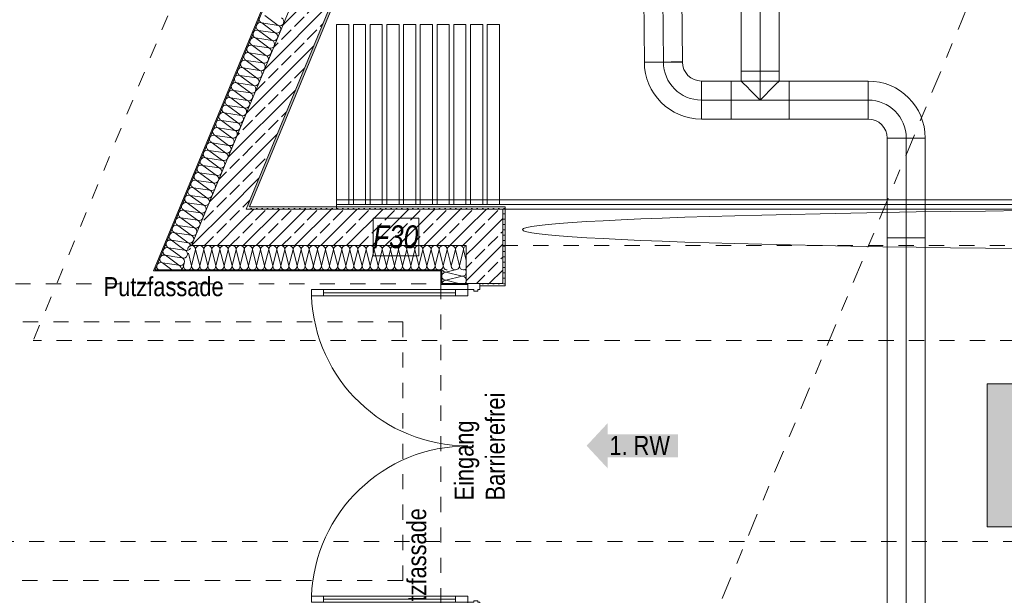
# Model space of a CAD drawing. Header units: metres. Extents: x -80 to 1923, y -189 to 69.
# Tile 122 of 149: x 931.15 to 937.62, y 14.46 to 18.25. Entities that reach past the tile are written whole.
import ezdxf

# ---------------------------------------------------------------- set-up
doc = ezdxf.new("R2010")
doc.units = ezdxf.units.M
doc.header["$MEASUREMENT"] = 0
for name, pattern in [('Schnittlinie', [0.3, 0.15, -0.075, 0, -0.075]), ('Strichlinie eng', [0.115, 0.075, -0.04]), ('Strichlinie_ eng', [0.115, 0.075, -0.04]), ('STRICHPUNKT2', [12.7, 6.35, -3.175, 0, -3.175]), ('Untersicht', [0.1, 0.075, -0.025])]:
    doc.linetypes.add(name, pattern=pattern)
for name, color, linetype in [('00 Linien_Kreise_Splines', 7, 'Continuous'), ('00 Überdachte Pausenhalle', 7, 'Continuous'), ('10 Fassade', 7, 'Continuous'), ('50 Elektro', 7, 'Continuous'), ('70 Lüftung', 7, 'Continuous'), ('90 Allgemein Hinweise', 7, 'Continuous'), ('97 Brandschutz', 7, 'Continuous'), ('Neubau_00 Schraffuren', 7, 'Continuous'), ('Neubau_00 Überdachte Pausenhalle', 7, 'Continuous'), ('Neubau_10 Wand außen', 7, 'Continuous'), ('Neubau_30 Dach', 7, 'Continuous'), ('Neubau_30 Dachfenster', 7, 'Continuous'), ('Neubau_50 Möblierung', 7, 'Continuous')]:
    doc.layers.add(name, color=color, linetype=linetype)
doc.styles.add('ERSTELLTER_STIL_2', font='ARIALN.TTF')
doc.styles.add('ERSTELLTER_STIL_5', font='ARIALN.TTF')
doc.linetypes.add('Wolke', pattern='A,0,[3,995_ARC_250 PAU_GR+SC_2607011.Shx,S=0.015817,R=0,X=-0.000255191,Y=0.048578],-1.9835,0', length=1.9835)
pattern_1 = [(45, (929.77, 0.175), (-0.05568466, 0.05568466), [0, -0.0525, 0, -0.07875]), (110, (929.945, 0.175), (0.0740008, 0.02693409), [0, -0.0385, 0, -0.0665])]
pattern_2 = [(45, (929.770002, 0), (-0.01767767, 0.01767767), [0, -0.025])]
pattern_3 = [(45, (929.77, 0), (-0.0848528, 0.0848528), []), (45, (929.72758, 0.04243), (-0.0848528, 0.0848528), [0.09, -0.03])]

# ---------------------------------------------------------------- blocks, each defined once
blk = doc.blocks.new('*X210', base_point=(929.77, 0))
at = {"layer": 'Neubau_10 Wand außen', "color": 8, "linetype": 'Continuous', "lineweight": 9}
for p, q in [((932.1861, 16.7018), (932.2138, 16.6813)), ((932.23, 16.7312), (932.2342, 16.7305)), ((932.2318, 16.7323), (932.2342, 16.7305)), ((932.0947, 16.6407), (932.1471, 16.6019)), ((932.102, 16.6456), (932.1934, 16.632)), ((932.1404, 16.6713), (932.1934, 16.632)), ((932.166, 16.6884), (932.2138, 16.6813))]:
    blk.add_line(p, q, dxfattribs=at)
for centre, start, end in [((932.2444, 16.7552), 7.02306, 67.5), ((932.224, 16.7059), 247.5, 337.5), ((932.2444, 16.7552), 247.5, 337.5), ((932.224, 16.7059), 337.5, 67.5), ((932.2036, 16.6566), 247.5, 337.5), ((932.1831, 16.6074), 348.19325, 67.5), ((932.2036, 16.6566), 337.5, 67.5), ((932.0744, 16.6235), 207.24014, 234.23938)]:
    blk.add_arc(centre, 0.0267, start, end, dxfattribs=at)
blk = doc.blocks.new('*X212', base_point=(929.77, 0))
at = {"layer": 'Neubau_10 Wand außen', "color": 8, "linetype": 'Continuous', "lineweight": 9}
for p, q in [((932.7581, 18.2742), (932.8465, 18.2087)), ((932.7377, 18.2249), (932.8261, 18.1595)), ((932.7377, 18.2249), (932.8465, 18.2087)), ((932.6969, 18.1264), (932.7852, 18.0609)), ((932.6969, 18.1264), (932.8056, 18.1102)), ((932.7173, 18.1757), (932.8261, 18.1595)), ((932.7173, 18.1757), (932.8056, 18.1102)), ((932.6765, 18.0771), (932.7648, 18.0117)), ((932.6765, 18.0771), (932.7852, 18.0609)), ((932.6561, 18.0278), (932.7648, 18.0117)), ((932.6561, 18.0278), (932.7444, 17.9624)), ((932.6153, 17.9293), (932.7036, 17.8638)), ((932.6153, 17.9293), (932.724, 17.9131)), ((932.6357, 17.9786), (932.724, 17.9131)), ((932.6357, 17.9786), (932.7444, 17.9624)), ((932.5948, 17.88), (932.7036, 17.8638)), ((932.5948, 17.88), (932.6832, 17.8146)), ((932.5744, 17.8307), (932.6628, 17.7653)), ((932.5744, 17.8307), (932.6832, 17.8146)), ((932.5336, 17.7322), (932.6424, 17.716)), ((932.5336, 17.7322), (932.622, 17.6667)), ((932.554, 17.7815), (932.6424, 17.716)), ((932.554, 17.7815), (932.6628, 17.7653)), ((932.5132, 17.6829), (932.6015, 17.6175)), ((932.5132, 17.6829), (932.622, 17.6667)), ((932.4928, 17.6336), (932.5811, 17.5682)), ((932.4928, 17.6336), (932.6015, 17.6175)), ((932.452, 17.5351), (932.5403, 17.4696)), ((932.452, 17.5351), (932.5607, 17.5189)), ((932.4724, 17.5844), (932.5811, 17.5682)), ((932.4724, 17.5844), (932.5607, 17.5189)), ((932.4316, 17.4858), (932.5199, 17.4204)), ((932.4316, 17.4858), (932.5403, 17.4696)), ((932.4112, 17.4366), (932.5199, 17.4204)), ((932.4112, 17.4366), (932.4995, 17.3711)), ((932.3907, 17.3873), (932.4791, 17.3218)), ((932.3907, 17.3873), (932.4995, 17.3711)), ((932.3499, 17.2887), (932.4587, 17.2725)), ((932.3499, 17.2887), (932.4383, 17.2233)), ((932.3703, 17.338), (932.4587, 17.2725)), ((932.3703, 17.338), (932.4791, 17.3218)), ((932.3295, 17.2395), (932.4179, 17.174)), ((932.3295, 17.2395), (932.4383, 17.2233)), ((932.3091, 17.1902), (932.3974, 17.1247)), ((932.3091, 17.1902), (932.4179, 17.174)), ((932.2683, 17.0916), (932.3566, 17.0262)), ((932.2683, 17.0916), (932.377, 17.0755)), ((932.2887, 17.1409), (932.3974, 17.1247)), ((932.2887, 17.1409), (932.377, 17.0755)), ((932.2479, 17.0424), (932.3362, 16.9769)), ((932.2479, 17.0424), (932.3566, 17.0262)), ((932.2275, 16.9931), (932.3362, 16.9769)), ((932.2275, 16.9931), (932.3158, 16.9276)), ((932.1866, 16.8945), (932.275, 16.8291)), ((932.1866, 16.8945), (932.2954, 16.8784)), ((932.2071, 16.9438), (932.2954, 16.8784)), ((932.2071, 16.9438), (932.3158, 16.9276)), ((932.1662, 16.8453), (932.275, 16.8291)), ((932.1662, 16.8453), (932.2546, 16.7798)), ((932.1458, 16.796), (932.1918, 16.7619)), ((932.1458, 16.796), (932.2546, 16.7798))]:
    blk.add_line(p, q, dxfattribs=at)
for centre, start, end in [((932.7479, 18.2496), 157.5, 247.5), ((932.8567, 18.2334), 337.5, 67.5), ((932.7275, 18.2003), 157.5, 247.5), ((932.7275, 18.2003), 67.5, 157.5), ((932.8567, 18.2334), 247.5, 337.5), ((932.8363, 18.1841), 337.5, 67.5), ((932.6867, 18.1017), 67.5, 157.5), ((932.7071, 18.151), 157.5, 247.5), ((932.7071, 18.151), 67.5, 157.5), ((932.8158, 18.1348), 247.5, 337.5), ((932.8363, 18.1841), 247.5, 337.5), ((932.8158, 18.1348), 337.5, 67.5), ((932.6663, 18.0525), 157.5, 247.5), ((932.6663, 18.0525), 67.5, 157.5), ((932.6867, 18.1017), 157.5, 247.5), ((932.7954, 18.0856), 247.5, 337.5), ((932.775, 18.0363), 337.5, 67.5), ((932.7954, 18.0856), 337.5, 67.5), ((932.6459, 18.0032), 157.5, 247.5), ((932.6459, 18.0032), 67.5, 157.5), ((932.775, 18.0363), 247.5, 337.5), ((932.7546, 17.987), 337.5, 67.5), ((932.605, 17.9047), 67.5, 157.5), ((932.6255, 17.9539), 157.5, 247.5), ((932.6255, 17.9539), 67.5, 157.5), ((932.7342, 17.9377), 247.5, 337.5), ((932.7546, 17.987), 247.5, 337.5), ((932.7342, 17.9377), 337.5, 67.5), ((932.5846, 17.8554), 157.5, 247.5), ((932.5846, 17.8554), 67.5, 157.5), ((932.605, 17.9047), 157.5, 247.5), ((932.7138, 17.8885), 247.5, 337.5), ((932.6934, 17.8392), 337.5, 67.5), ((932.7138, 17.8885), 337.5, 67.5), ((932.5642, 17.8061), 157.5, 247.5), ((932.5642, 17.8061), 67.5, 157.5), ((932.6934, 17.8392), 247.5, 337.5), ((932.673, 17.7899), 337.5, 67.5), ((932.5234, 17.7076), 67.5, 157.5), ((932.5438, 17.7568), 157.5, 247.5), ((932.5438, 17.7568), 67.5, 157.5), ((932.6526, 17.7406), 247.5, 337.5), ((932.673, 17.7899), 247.5, 337.5), ((932.6526, 17.7406), 337.5, 67.5), ((932.503, 17.6583), 157.5, 247.5), ((932.503, 17.6583), 67.5, 157.5), ((932.5234, 17.7076), 157.5, 247.5), ((932.6322, 17.6914), 247.5, 337.5), ((932.6118, 17.6421), 337.5, 67.5), ((932.6322, 17.6914), 337.5, 67.5), ((932.4826, 17.609), 157.5, 247.5), ((932.4826, 17.609), 67.5, 157.5), ((932.6118, 17.6421), 247.5, 337.5), ((932.5913, 17.5928), 337.5, 67.5), ((932.4418, 17.5105), 67.5, 157.5), ((932.4622, 17.5597), 157.5, 247.5), ((932.4622, 17.5597), 67.5, 157.5), ((932.5709, 17.5436), 247.5, 337.5), ((932.5913, 17.5928), 247.5, 337.5), ((932.5709, 17.5436), 337.5, 67.5), ((932.4214, 17.4612), 157.5, 247.5), ((932.4214, 17.4612), 67.5, 157.5), ((932.4418, 17.5105), 157.5, 247.5), ((932.5505, 17.4943), 247.5, 337.5), ((932.5301, 17.445), 337.5, 67.5), ((932.5505, 17.4943), 337.5, 67.5), ((932.401, 17.4119), 157.5, 247.5), ((932.401, 17.4119), 67.5, 157.5), ((932.5301, 17.445), 247.5, 337.5), ((932.5097, 17.3957), 337.5, 67.5), ((932.3601, 17.3134), 67.5, 157.5), ((932.3805, 17.3626), 157.5, 247.5), ((932.3805, 17.3626), 67.5, 157.5), ((932.5097, 17.3957), 247.5, 337.5), ((932.4893, 17.3465), 337.5, 67.5), ((932.3397, 17.2641), 157.5, 247.5), ((932.3397, 17.2641), 67.5, 157.5), ((932.3601, 17.3134), 157.5, 247.5), ((932.4689, 17.2972), 247.5, 337.5), ((932.4893, 17.3465), 247.5, 337.5), ((932.4689, 17.2972), 337.5, 67.5), ((932.3193, 17.2148), 157.5, 247.5), ((932.3193, 17.2148), 67.5, 157.5), ((932.4485, 17.2479), 247.5, 337.5), ((932.4281, 17.1986), 337.5, 67.5), ((932.4485, 17.2479), 337.5, 67.5), ((932.2989, 17.1655), 157.5, 247.5), ((932.2989, 17.1655), 67.5, 157.5), ((932.4281, 17.1986), 247.5, 337.5), ((932.4077, 17.1494), 337.5, 67.5), ((932.2581, 17.067), 67.5, 157.5), ((932.2785, 17.1163), 157.5, 247.5), ((932.2785, 17.1163), 67.5, 157.5), ((932.3872, 17.1001), 247.5, 337.5), ((932.4077, 17.1494), 247.5, 337.5), ((932.3872, 17.1001), 337.5, 67.5), ((932.2377, 17.0177), 157.5, 247.5), ((932.2377, 17.0177), 67.5, 157.5), ((932.2581, 17.067), 157.5, 247.5), ((932.3668, 17.0508), 247.5, 337.5), ((932.3464, 17.0015), 337.5, 67.5), ((932.3668, 17.0508), 337.5, 67.5), ((932.2173, 16.9685), 157.5, 247.5), ((932.2173, 16.9685), 67.5, 157.5), ((932.3464, 17.0015), 247.5, 337.5), ((932.326, 16.9523), 337.5, 67.5), ((932.1764, 16.8699), 67.5, 157.5), ((932.1969, 16.9192), 157.5, 247.5), ((932.1969, 16.9192), 67.5, 157.5), ((932.3056, 16.903), 247.5, 337.5), ((932.326, 16.9523), 247.5, 337.5), ((932.3056, 16.903), 337.5, 67.5), ((932.156, 16.8206), 157.5, 247.5), ((932.156, 16.8206), 67.5, 157.5), ((932.1764, 16.8699), 157.5, 247.5), ((932.2852, 16.8537), 247.5, 337.5), ((932.2648, 16.8045), 337.5, 67.5), ((932.2852, 16.8537), 337.5, 67.5), ((932.1356, 16.7714), 157.5, 200.77768), ((932.1356, 16.7714), 67.5, 157.5), ((932.2648, 16.8045), 247.5, 337.5), ((932.2444, 16.7552), 14.60249, 67.5)]:
    blk.add_arc(centre, 0.0267, start, end, dxfattribs=at)
blk = doc.blocks.new('*X213', base_point=(929.77, 0))
at = {"layer": 'Neubau_10 Wand außen', "color": 8, "linetype": 'Continuous', "lineweight": 9}
for p, q in [((932.1918, 16.7619), (932.2318, 16.7323)), ((932.105, 16.6974), (932.166, 16.6884)), ((932.105, 16.6974), (932.1404, 16.6713)), ((932.1254, 16.7467), (932.1861, 16.7018)), ((932.1254, 16.7467), (932.23, 16.7312)), ((932.0846, 16.6482), (932.0947, 16.6407)), ((932.0846, 16.6482), (932.102, 16.6456))]:
    blk.add_line(p, q, dxfattribs=at)
for centre, start, end in [((932.1356, 16.7714), 200.77768, 247.5), ((932.2444, 16.7552), 7.02306, 14.60249), ((932.0948, 16.6728), 67.5, 157.5), ((932.1152, 16.7221), 157.5, 247.5), ((932.1152, 16.7221), 67.5, 157.5), ((932.0744, 16.6235), 157.5, 207.24014), ((932.0744, 16.6235), 67.5, 157.5), ((932.0948, 16.6728), 157.5, 247.5)]:
    blk.add_arc(centre, 0.0267, start, end, dxfattribs=at)
blk = doc.blocks.new('*X214', base_point=(929.77, 0))
at = {"layer": 'Neubau_10 Wand außen', "color": 8, "linetype": 'Continuous', "lineweight": 9}
for p, q in [((934.0367, 16.6286), (934.0189, 16.6995)), ((934.0367, 16.6286), (934.0633, 16.7352)), ((934.0813, 16.6634), (934.0633, 16.7352)), ((933.9833, 16.6286), (933.9763, 16.6569)), ((933.9833, 16.6286), (933.9951, 16.6757))]:
    blk.add_line(p, q, dxfattribs=at)
for centre, start, end in [((934.09, 16.7352), 109.04884, 114.69985), ((934.0367, 16.7352), 0, 16.55431), ((934.09, 16.7352), 155.30015, 180), ((934.01, 16.6286), 180, 270), ((934.01, 16.6286), 270, 0), ((934.0633, 16.6286), 180, 270), ((933.9567, 16.6286), 211.65693, 270), ((934.0633, 16.6286), 270, 312.34755)]:
    blk.add_arc(centre, 0.0267, start, end, dxfattribs=at)
blk = doc.blocks.new('*X215', base_point=(929.77, 0))
at = {"layer": 'Neubau_10 Wand außen', "color": 8, "linetype": 'Continuous', "lineweight": 9}
for p, q in [((932.2767, 16.6286), (932.2556, 16.7127)), ((932.2767, 16.6286), (932.3033, 16.7352)), ((932.33, 16.6286), (932.3033, 16.7352)), ((932.33, 16.6286), (932.3567, 16.7352)), ((932.3833, 16.6286), (932.3567, 16.7352)), ((932.3833, 16.6286), (932.41, 16.7352)), ((932.4367, 16.6286), (932.41, 16.7352)), ((932.4367, 16.6286), (932.4633, 16.7352)), ((932.49, 16.6286), (932.4633, 16.7352)), ((932.49, 16.6286), (932.5167, 16.7352)), ((932.5433, 16.6286), (932.5167, 16.7352)), ((932.5433, 16.6286), (932.57, 16.7352)), ((932.5967, 16.6286), (932.57, 16.7352)), ((932.5967, 16.6286), (932.6233, 16.7352)), ((932.65, 16.6286), (932.6233, 16.7352)), ((932.65, 16.6286), (932.6767, 16.7352)), ((932.7033, 16.6286), (932.6767, 16.7352)), ((932.7033, 16.6286), (932.73, 16.7352)), ((932.7567, 16.6286), (932.73, 16.7352)), ((932.7567, 16.6286), (932.7833, 16.7352)), ((932.81, 16.6286), (932.7833, 16.7352)), ((932.81, 16.6286), (932.8367, 16.7352)), ((932.8633, 16.6286), (932.8367, 16.7352)), ((932.8633, 16.6286), (932.89, 16.7352)), ((932.9167, 16.6286), (932.89, 16.7352)), ((932.9167, 16.6286), (932.9433, 16.7352)), ((932.97, 16.6286), (932.9433, 16.7352)), ((932.97, 16.6286), (932.9967, 16.7352)), ((933.0233, 16.6286), (932.9967, 16.7352)), ((933.0233, 16.6286), (933.05, 16.7352)), ((933.0767, 16.6286), (933.05, 16.7352)), ((933.0767, 16.6286), (933.1033, 16.7352)), ((933.13, 16.6286), (933.1033, 16.7352)), ((933.13, 16.6286), (933.1567, 16.7352)), ((933.1833, 16.6286), (933.1567, 16.7352)), ((933.1833, 16.6286), (933.21, 16.7352)), ((933.2367, 16.6286), (933.21, 16.7352)), ((933.2367, 16.6286), (933.2633, 16.7352)), ((933.29, 16.6286), (933.2633, 16.7352)), ((933.29, 16.6286), (933.3167, 16.7352)), ((933.3433, 16.6286), (933.3167, 16.7352)), ((933.3433, 16.6286), (933.37, 16.7352)), ((933.3967, 16.6286), (933.37, 16.7352)), ((933.3967, 16.6286), (933.4233, 16.7352)), ((933.45, 16.6286), (933.4233, 16.7352)), ((933.45, 16.6286), (933.4767, 16.7352)), ((933.5033, 16.6286), (933.4767, 16.7352)), ((933.5033, 16.6286), (933.53, 16.7352)), ((933.5567, 16.6286), (933.53, 16.7352)), ((933.5567, 16.6286), (933.5833, 16.7352)), ((933.61, 16.6286), (933.5833, 16.7352)), ((933.61, 16.6286), (933.6367, 16.7352)), ((933.6633, 16.6286), (933.6367, 16.7352)), ((933.6633, 16.6286), (933.69, 16.7352)), ((933.7167, 16.6286), (933.69, 16.7352)), ((933.7167, 16.6286), (933.7433, 16.7352)), ((933.77, 16.6286), (933.7433, 16.7352)), ((933.77, 16.6286), (933.7967, 16.7352)), ((933.8233, 16.6286), (933.7967, 16.7352)), ((933.8233, 16.6286), (933.85, 16.7352)), ((933.8767, 16.6286), (933.85, 16.7352)), ((933.8767, 16.6286), (933.9033, 16.7352)), ((933.9213, 16.6634), (933.9033, 16.7352)), ((932.2233, 16.6286), (932.2224, 16.6324)), ((932.2233, 16.6286), (932.2272, 16.644))]:
    blk.add_line(p, q, dxfattribs=at)
for centre, start, end in [((932.2767, 16.7352), 91.38646, 180), ((932.2767, 16.7352), 0, 90), ((932.33, 16.7352), 90, 180), ((932.33, 16.7352), 0, 90), ((932.3833, 16.7352), 90, 180), ((932.3833, 16.7352), 0, 90), ((932.4367, 16.7352), 90, 180), ((932.4367, 16.7352), 0, 90), ((932.49, 16.7352), 90, 180), ((932.49, 16.7352), 0, 90), ((932.5433, 16.7352), 90, 180), ((932.5433, 16.7352), 0, 90), ((932.5967, 16.7352), 90, 180), ((932.5967, 16.7352), 0, 90), ((932.65, 16.7352), 90, 180), ((932.65, 16.7352), 0, 90), ((932.7033, 16.7352), 90, 180), ((932.7033, 16.7352), 0, 90), ((932.7567, 16.7352), 90, 180), ((932.7567, 16.7352), 0, 90), ((932.81, 16.7352), 90, 180), ((932.81, 16.7352), 0, 90), ((932.8633, 16.7352), 90, 180), ((932.8633, 16.7352), 0, 90), ((932.9167, 16.7352), 90, 180), ((932.9167, 16.7352), 0, 90), ((932.97, 16.7352), 90, 180), ((932.97, 16.7352), 0, 90), ((933.0233, 16.7352), 90, 180), ((933.0233, 16.7352), 0, 90), ((933.0767, 16.7352), 90, 180), ((933.0767, 16.7352), 0, 90), ((933.13, 16.7352), 90, 180), ((933.13, 16.7352), 0, 90), ((933.1833, 16.7352), 90, 180), ((933.1833, 16.7352), 0, 90), ((933.2367, 16.7352), 90, 180), ((933.2367, 16.7352), 0, 90), ((933.29, 16.7352), 90, 180), ((933.29, 16.7352), 0, 90), ((933.3433, 16.7352), 90, 180), ((933.3433, 16.7352), 0, 90), ((933.3967, 16.7352), 90, 180), ((933.3967, 16.7352), 0, 90), ((933.45, 16.7352), 90, 180), ((933.45, 16.7352), 0, 90), ((933.5033, 16.7352), 90, 180), ((933.5033, 16.7352), 0, 90), ((933.5567, 16.7352), 90, 180), ((933.5567, 16.7352), 0, 90), ((933.61, 16.7352), 90, 180), ((933.61, 16.7352), 0, 90), ((933.6633, 16.7352), 90, 180), ((933.6633, 16.7352), 0, 90), ((933.7167, 16.7352), 90, 180), ((933.7167, 16.7352), 0, 90), ((933.77, 16.7352), 90, 180), ((933.77, 16.7352), 0, 90), ((933.8233, 16.7352), 90, 180), ((933.8233, 16.7352), 0, 90), ((933.8767, 16.7352), 90, 180), ((933.8767, 16.7352), 0, 90), ((933.93, 16.7352), 109.04884, 180), ((932.1967, 16.6286), 304.20557, 0), ((932.25, 16.6286), 180, 270), ((932.25, 16.6286), 270, 0), ((932.3033, 16.6286), 180, 270), ((932.3033, 16.6286), 270, 0), ((932.3567, 16.6286), 180, 270), ((932.3567, 16.6286), 270, 0), ((932.41, 16.6286), 180, 270), ((932.41, 16.6286), 270, 0), ((932.4633, 16.6286), 180, 270), ((932.4633, 16.6286), 270, 0), ((932.5167, 16.6286), 180, 270), ((932.5167, 16.6286), 270, 0), ((932.57, 16.6286), 180, 270), ((932.57, 16.6286), 270, 0), ((932.6233, 16.6286), 180, 270), ((932.6233, 16.6286), 270, 0), ((932.6767, 16.6286), 180, 270), ((932.6767, 16.6286), 270, 0), ((932.73, 16.6286), 180, 270), ((932.73, 16.6286), 270, 0), ((932.7833, 16.6286), 180, 270), ((932.7833, 16.6286), 270, 0), ((932.8367, 16.6286), 180, 270), ((932.8367, 16.6286), 270, 0), ((932.89, 16.6286), 180, 270), ((932.89, 16.6286), 270, 0), ((932.9433, 16.6286), 180, 270), ((932.9433, 16.6286), 270, 0), ((932.9967, 16.6286), 180, 270), ((932.9967, 16.6286), 270, 0), ((933.05, 16.6286), 180, 270), ((933.05, 16.6286), 270, 0), ((933.1033, 16.6286), 180, 270), ((933.1033, 16.6286), 270, 0), ((933.1567, 16.6286), 180, 270), ((933.1567, 16.6286), 270, 0), ((933.21, 16.6286), 180, 270), ((933.21, 16.6286), 270, 0), ((933.2633, 16.6286), 180, 270), ((933.2633, 16.6286), 270, 0), ((933.3167, 16.6286), 180, 270), ((933.3167, 16.6286), 270, 0), ((933.37, 16.6286), 180, 270), ((933.37, 16.6286), 270, 0), ((933.4233, 16.6286), 180, 270), ((933.4233, 16.6286), 270, 0), ((933.4767, 16.6286), 180, 270), ((933.4767, 16.6286), 270, 0), ((933.53, 16.6286), 180, 270), ((933.53, 16.6286), 270, 0), ((933.5833, 16.6286), 180, 270), ((933.5833, 16.6286), 270, 0), ((933.6367, 16.6286), 180, 270), ((933.6367, 16.6286), 270, 0), ((933.69, 16.6286), 180, 270), ((933.69, 16.6286), 270, 0), ((933.7433, 16.6286), 180, 270), ((933.7433, 16.6286), 270, 0), ((933.7967, 16.6286), 180, 270), ((933.7967, 16.6286), 270, 0), ((933.85, 16.6286), 180, 270), ((933.85, 16.6286), 270, 0), ((933.9033, 16.6286), 180, 270), ((933.9033, 16.6286), 270, 312.34755)]:
    blk.add_arc(centre, 0.0267, start, end, dxfattribs=at)
blk = doc.blocks.new('*X216', base_point=(929.77, 0))
at = {"layer": 'Neubau_10 Wand außen', "color": 8, "linetype": 'Continuous', "lineweight": 9}
for p, q in [((933.93, 16.6286), (933.9567, 16.7352)), ((933.9763, 16.6569), (933.9567, 16.7352)), ((933.9951, 16.6757), (934.01, 16.7352)), ((934.0189, 16.6995), (934.01, 16.7352)), ((933.93, 16.6286), (933.9213, 16.6634))]:
    blk.add_line(p, q, dxfattribs=at)
for centre, start, end in [((933.93, 16.7352), 90, 109.04884), ((933.93, 16.7352), 0, 90), ((933.9833, 16.7352), 90, 180), ((933.9833, 16.7352), 0, 90), ((934.0367, 16.7352), 90, 180), ((934.0367, 16.7352), 16.55431, 90), ((934.09, 16.7352), 114.69985, 155.30015), ((933.9033, 16.6286), 312.34755, 0), ((933.9567, 16.6286), 180, 211.65693)]:
    blk.add_arc(centre, 0.0267, start, end, dxfattribs=at)
blk = doc.blocks.new('*X217', base_point=(929.77, 0))
at = {"layer": 'Neubau_10 Wand außen', "color": 8, "linetype": 'Continuous', "lineweight": 9}
for p, q in [((933.9218, 16.5652), (933.9213, 16.56)), ((933.9233, 16.5702), (933.9218, 16.5652)), ((933.9258, 16.5748), (933.9233, 16.5702)), ((933.924, 16.6019), (933.9258, 16.5985)), ((933.9258, 16.5985), (933.9291, 16.5945)), ((933.9291, 16.5789), (933.9258, 16.5748)), ((933.9291, 16.5945), (933.9332, 16.5912)), ((933.9332, 16.5822), (933.9291, 16.5789)), ((933.9332, 16.5912), (933.9378, 16.5887)), ((933.9378, 16.5846), (933.9332, 16.5822)), ((933.9378, 16.5887), (933.9428, 16.5872)), ((933.9428, 16.5862), (933.9378, 16.5846)), ((933.9428, 16.5872), (933.948, 16.5867)), ((933.948, 16.5867), (933.9428, 16.5862)), ((933.948, 16.5867), (934.0089, 16.6019)), ((933.948, 16.5867), (934.0546, 16.56)), ((934.0598, 16.5605), (934.0648, 16.562)), ((934.0648, 16.562), (934.0694, 16.5645)), ((934.0694, 16.5645), (934.0735, 16.5678)), ((934.0735, 16.5678), (934.0768, 16.5719)), ((934.0768, 16.6015), (934.0765, 16.6019)), ((934.0793, 16.5969), (934.0768, 16.6015)), ((934.0768, 16.5719), (934.0793, 16.5765)), ((934.0808, 16.5919), (934.0793, 16.5969)), ((934.0793, 16.5765), (934.0808, 16.5815)), ((934.0813, 16.5867), (934.0808, 16.5919)), ((934.0808, 16.5815), (934.0813, 16.5867)), ((933.9213, 16.56), (933.9218, 16.5548)), ((933.9218, 16.5548), (933.9233, 16.5498)), ((933.9233, 16.5169), (933.9218, 16.5119)), ((933.9233, 16.5498), (933.9258, 16.5452)), ((933.9258, 16.5215), (933.9233, 16.5169)), ((933.9258, 16.5452), (933.9291, 16.5411)), ((933.9291, 16.5255), (933.9258, 16.5215)), ((933.9291, 16.5411), (933.9332, 16.5378)), ((933.9332, 16.5288), (933.9291, 16.5255)), ((933.9332, 16.5378), (933.9378, 16.5354)), ((933.9378, 16.5313), (933.9332, 16.5288)), ((933.9378, 16.5354), (933.9428, 16.5338)), ((933.9428, 16.5328), (933.9378, 16.5313)), ((933.9428, 16.5338), (933.948, 16.5333)), ((933.948, 16.5333), (933.9428, 16.5328)), ((933.948, 16.5333), (934.0546, 16.56)), ((933.948, 16.5333), (934.0337, 16.5119)), ((934.0546, 16.56), (934.0598, 16.5605)), ((934.0598, 16.5595), (934.0546, 16.56)), ((934.0648, 16.558), (934.0598, 16.5595)), ((934.0694, 16.5555), (934.0648, 16.558)), ((934.0735, 16.5522), (934.0694, 16.5555)), ((934.0703, 16.5119), (934.0735, 16.5145)), ((934.0768, 16.5481), (934.0735, 16.5522)), ((934.0735, 16.5145), (934.0768, 16.5185)), ((934.0793, 16.5435), (934.0768, 16.5481)), ((934.0768, 16.5185), (934.0793, 16.5231)), ((934.0808, 16.5385), (934.0793, 16.5435)), ((934.0793, 16.5231), (934.0808, 16.5281)), ((934.0813, 16.5333), (934.0808, 16.5385)), ((934.0808, 16.5281), (934.0813, 16.5333))]:
    blk.add_line(p, q, dxfattribs=at)
blk = doc.blocks.new('Glastür 2-Fl 27_3')
at = {"layer": 'Neubau_10 Wand außen', "color": 7, "linetype": 'Continuous', "lineweight": 13}
for p, q in [((-1.0275, 1.0275), (-1.0275, 0.9475)), ((-0.9875, 1.0275), (-1.0275, 1.0275)), ((-0.9875, 0.9475), (-0.9875, 1.0275)), ((0.9875, 0.9475), (0.9875, 1.0275)), ((0.9875, 1.0275), (1.0275, 1.0275)), ((1.0275, 1.0275), (1.0275, 0.9475)), ((-1.0275, 0.9475), (-0.9875, 0.9475)), ((-1.0075, 0.9475), (-1.0075, 0.08)), ((1.0275, 0.9475), (0.9875, 0.9475)), ((1.0075, 0.9475), (1.0075, 0.08)), ((-1.0675, 0.177), (-1.0605, 0.177)), ((-1.0605, 0), (-1.0605, 0.177)), ((1.0675, 0.177), (1.0605, 0.177)), ((1.0605, 0), (1.0605, 0.177)), ((-0.9875, 0.08), (-1.0275, 0.08)), ((-1.0275, 0.08), (-1.0275, 0)), ((-0.9875, 0), (-0.9875, 0.08)), ((0.9875, 0), (0.9875, 0.08)), ((0.9875, 0.08), (1.0275, 0.08)), ((1.0275, 0.08), (1.0275, 0)), ((-1.0675, -0.08), (-1.0675, 0)), ((-1.0675, 0), (-1.0275, 0)), ((-1.0675, -0.08), (-1.0675, 0)), ((-1.0675, -0.08), (-1.0675, 0)), ((-1.0275, 0), (-1.0275, -0.04)), ((-1.0275, 0), (-0.9875, 0)), ((1.0275, 0), (0.9875, 0)), ((1.0275, -0.04), (1.0275, 0)), ((1.0275, 0), (1.0675, 0)), ((1.0675, 0), (1.0675, -0.08)), ((1.0675, -0.08), (1.0675, 0)), ((1.0675, -0.08), (1.0675, 0)), ((-1.0175, -0.04), (-1.0275, -0.04)), ((-1.0175, -0.0654), (-1.0175, -0.04)), ((1.0275, -0.04), (1.0175, -0.04)), ((1.0175, -0.04), (1.0175, -0.0654)), ((-1.0275, -0.08), (-1.0675, -0.08)), ((-1.0525, -0.08), (-1.0525, -0.245)), ((-1.0275, -0.0654), (-1.0275, -0.08)), ((-1.0275, -0.0654), (-1.0175, -0.0654)), ((1.0175, -0.0654), (1.0275, -0.0654)), ((1.0275, -0.08), (1.0275, -0.0654)), ((1.0675, -0.08), (1.0275, -0.08)), ((1.0525, -0.08), (1.0525, -0.245)), ((-1.0675, -0.245), (-1.0525, -0.245)), ((1.0675, -0.245), (1.0525, -0.245))]:
    blk.add_line(p, q, dxfattribs=at)
at = {"layer": 'Neubau_10 Wand außen', "color": 7, "linetype": 'Continuous', "lineweight": 13, "flags": 128}
for points in [[(-1.0275, 0.9475), (-1.0275, 0.08), (-1.0075, 0.08), (-1.0075, 0.9475)], [(-1.0075, 0.9475), (-1.0075, 0.08), (-0.9875, 0.08), (-0.9875, 0.9475)], [(1.0075, 0.9475), (1.0075, 0.08), (0.9875, 0.08), (0.9875, 0.9475)], [(1.0275, 0.9475), (1.0275, 0.08), (1.0075, 0.08), (1.0075, 0.9475)]]:
    blk.add_lwpolyline(points, close=True, dxfattribs=at)
at = {"layer": 'Neubau_10 Wand außen', "color": 7, "linetype": 'Continuous', "lineweight": 9}
for centre, start, end in [((-1.0275, 0), 0, 87.76894), ((1.0275, 0), 92.23106, 180)]:
    blk.add_arc(centre, 1.0275, start, end, dxfattribs=at)
blk = doc.blocks.new('Mobiltrennwand 27[45]_1', base_point=(933.2296, 17.0319))
at = {"layer": 'Neubau_50 Möblierung', "color": 8, "linetype": 'Continuous', "lineweight": 18}
for p, q in [((933.2296, 17.0619), (945.0532, 17.0619)), ((933.2296, 17.0019), (933.2296, 17.0619)), ((933.2296, 17.0319), (945.0532, 17.0319)), ((945.0532, 17.0019), (933.2296, 17.0019))]:
    blk.add_line(p, q, dxfattribs=at)
at = {"layer": 'Neubau_50 Möblierung', "color": 8, "linetype": 'Continuous', "lineweight": 18, "flags": 128}
for points in [[(933.3096, 18.2143), (933.3096, 17.0319), (933.2296, 17.0319), (933.2296, 18.2143)], [(933.4196, 18.2143), (933.4196, 17.0319), (933.3396, 17.0319), (933.3396, 18.2143)], [(933.5296, 18.2143), (933.5296, 17.0319), (933.4496, 17.0319), (933.4496, 18.2143)], [(933.6396, 18.2143), (933.6396, 17.0319), (933.5596, 17.0319), (933.5596, 18.2143)], [(933.7496, 18.2143), (933.7496, 17.0319), (933.6696, 17.0319), (933.6696, 18.2143)], [(933.8596, 18.2143), (933.8596, 17.0319), (933.7796, 17.0319), (933.7796, 18.2143)], [(933.9696, 18.2143), (933.9696, 17.0319), (933.8896, 17.0319), (933.8896, 18.2143)], [(934.0796, 18.2143), (934.0796, 17.0319), (933.9996, 17.0319), (933.9996, 18.2143)], [(934.1896, 18.2143), (934.1896, 17.0319), (934.1096, 17.0319), (934.1096, 18.2143)], [(934.2996, 18.2143), (934.2996, 17.0319), (934.2196, 17.0319), (934.2196, 18.2143)]]:
    blk.add_lwpolyline(points, close=True, dxfattribs=at)
blk = doc.blocks.new('Pfeil gerade 27_2')
at = {"layer": '97 Brandschutz', "linetype": 'Continuous', "lineweight": 18, "true_color": 0x60cd00}
blk.add_hatch(color=72, dxfattribs=at).paths.add_polyline_path([(0.3, 0), (0.1607, 0.1497), (0.1607, 0.0752), (-0.3, 0.0752), (-0.3, -0.0752), (0.1607, -0.0752), (0.1607, -0.1497)])

msp = doc.modelspace()

# ---------------------------------------------------------------- hatches: boundary and pattern name
at = {"layer": 'Neubau_10 Wand außen', "linetype": 'Continuous', "lineweight": 0, "true_color": 0x000000}
h = msp.add_hatch(dxfattribs=at)
h.set_pattern_fill('Mörtel_0001', color=18, style=0, pattern_type=2)
h.set_pattern_definition(pattern_1)
h.paths.add_polyline_path([(935.351, 24.6219), (932.029, 16.6019), (932.0366, 16.6019), (935.3586, 24.6219)])
h = msp.add_hatch(dxfattribs=at)
h.set_pattern_fill('Beton_Stahlbeton_0001', color=18, style=0, pattern_type=2)
h.set_pattern_definition(pattern_3)
h.paths.add_polyline_path([(932.6352, 17.0019), (935.7915, 24.6219), (935.5317, 24.6219), (932.3754, 17.0019)])
h = msp.add_hatch(dxfattribs=at)
h.set_pattern_fill('Gips_0001', color=18, style=0, pattern_type=2)
h.set_pattern_definition(pattern_2)
h.paths.add_polyline_path([(932.6577, 17.0169), (935.8078, 24.6219), (935.7915, 24.6219), (932.6414, 17.0169)])
h = msp.add_hatch(dxfattribs=at)
h.set_pattern_fill('Gips_0001', color=18, style=0, pattern_type=2)
h.set_pattern_definition(pattern_2)
h.paths.add_polyline_path([(932.6577, 17.0169), (932.6352, 17.0019), (932.6514, 17.0019)])
h = msp.add_hatch(dxfattribs=at)
h.set_pattern_fill('Gips_0001', color=18, style=0, pattern_type=2)
h.set_pattern_definition(pattern_2)
h.paths.add_polyline_path([(932.6414, 17.0169), (932.6352, 17.0019), (932.6577, 17.0169)])
h = msp.add_hatch(dxfattribs=at)
h.set_pattern_fill('Gips_0001', color=18, style=0, pattern_type=2)
h.set_pattern_definition(pattern_2)
h.paths.add_polyline_path([(934.3213, 17.0169), (932.6577, 17.0169), (932.6514, 17.0019), (934.3213, 17.0019)])
h = msp.add_hatch(dxfattribs=at)
h.set_pattern_fill('Gips_0001', color=18, style=0, pattern_type=2)
h.set_pattern_definition(pattern_2)
h.paths.add_polyline_path([(934.3213, 17.0019), (934.3363, 17.0019), (934.3363, 17.0169)])
h = msp.add_hatch(dxfattribs=at)
h.set_pattern_fill('Gips_0001', color=18, style=0, pattern_type=2)
h.set_pattern_definition(pattern_2)
h.paths.add_polyline_path([(934.3213, 17.0169), (934.3213, 17.0019), (934.3363, 17.0169)])
h = msp.add_hatch(dxfattribs=at)
h.set_pattern_fill('Beton_Stahlbeton_0001', color=18, style=0, pattern_type=2)
h.set_pattern_definition(pattern_3)
h.paths.add_polyline_path([(932.6352, 17.0019), (932.276, 16.7619), (932.5358, 16.7619)])
h = msp.add_hatch(dxfattribs=at)
h.set_pattern_fill('Beton_Stahlbeton_0001', color=18, style=0, pattern_type=2)
h.set_pattern_definition(pattern_3)
h.paths.add_polyline_path([(932.3754, 17.0019), (932.276, 16.7619), (932.6352, 17.0019)])
h = msp.add_hatch(dxfattribs=at)
h.set_pattern_fill('Beton_Stahlbeton_0001', color=18, style=0, pattern_type=2)
h.set_pattern_definition(pattern_3)
h.paths.add_polyline_path([(934.0813, 17.0019), (932.6352, 17.0019), (932.5358, 16.7619), (934.0813, 16.7619)])
h = msp.add_hatch(dxfattribs=at)
h.set_pattern_fill('Beton_Stahlbeton_0001', color=18, style=0, pattern_type=2)
h.set_pattern_definition(pattern_3)
h.paths.add_polyline_path([(934.0813, 16.7619), (934.3213, 16.7619), (934.3213, 17.0019)])
h = msp.add_hatch(dxfattribs=at)
h.set_pattern_fill('Beton_Stahlbeton_0001', color=18, style=0, pattern_type=2)
h.set_pattern_definition(pattern_3)
h.paths.add_polyline_path([(934.0813, 17.0019), (934.0813, 16.7619), (934.3213, 17.0019)])
h = msp.add_hatch(dxfattribs=at)
h.set_pattern_fill('Gips_0001', color=18, style=0, pattern_type=2)
h.set_pattern_definition(pattern_2)
h.paths.add_polyline_path([(934.3213, 17.0019), (934.3213, 16.5119), (934.3363, 16.5119), (934.3363, 17.0019)])
h = msp.add_hatch(dxfattribs=at)
h.set_pattern_fill('Beton_Stahlbeton_0001', color=18, style=0, pattern_type=2)
h.set_pattern_definition(pattern_3)
h.paths.add_polyline_path([(934.0813, 16.7619), (934.0813, 16.5119), (934.0913, 16.5119), (934.1713, 16.5119), (934.3213, 16.5119), (934.3213, 16.7619)])
h = msp.add_hatch(dxfattribs=at)
h.set_pattern_fill('Mörtel_0001', color=18, style=0, pattern_type=2)
h.set_pattern_definition(pattern_1)
h.paths.add_polyline_path([(932.0366, 16.6019), (932.0261, 16.5949), (932.0337, 16.5949)])
h = msp.add_hatch(dxfattribs=at)
h.set_pattern_fill('Mörtel_0001', color=18, style=0, pattern_type=2)
h.set_pattern_definition(pattern_1)
h.paths.add_polyline_path([(932.029, 16.6019), (932.0261, 16.5949), (932.0366, 16.6019)])
h = msp.add_hatch(dxfattribs=at)
h.set_pattern_fill('Mörtel_0001', color=18, style=0, pattern_type=2)
h.set_pattern_definition(pattern_1)
h.paths.add_polyline_path([(933.9143, 16.6019), (932.0366, 16.6019), (932.0337, 16.5949), (933.9143, 16.5949)])
h = msp.add_hatch(dxfattribs=at)
h.set_pattern_fill('Mörtel_0001', color=18, style=0, pattern_type=2)
h.set_pattern_definition(pattern_1)
h.paths.add_polyline_path([(933.9143, 16.5949), (933.9213, 16.5949), (933.9213, 16.6019)])
h = msp.add_hatch(dxfattribs=at)
h.set_pattern_fill('Mörtel_0001', color=18, style=0, pattern_type=2)
h.set_pattern_definition(pattern_1)
h.paths.add_polyline_path([(933.9143, 16.6019), (933.9143, 16.5949), (933.9213, 16.6019)])
h = msp.add_hatch(dxfattribs=at)
h.set_pattern_fill('Mörtel_0001', color=18, style=0, pattern_type=2)
h.set_pattern_definition(pattern_1)
h.paths.add_polyline_path([(933.9143, 16.5949), (933.9143, 16.5119), (933.9213, 16.5119), (933.9213, 16.5949)])
h = msp.add_hatch(dxfattribs=at)
h.set_pattern_fill('Mörtel_0001', color=18, style=0, pattern_type=2)
h.set_pattern_definition(pattern_1)
h.paths.add_polyline_path([(933.9143, 16.5049), (934.0913, 16.5049), (934.0913, 16.5119), (933.9213, 16.5119), (933.9143, 16.5119)])
h = msp.add_hatch(dxfattribs=at)
h.set_pattern_fill('Gips_0001', color=18, style=0, pattern_type=2)
h.set_pattern_definition(pattern_2)
h.paths.add_polyline_path([(934.3363, 16.5119), (934.3213, 16.5119), (934.1713, 16.5119), (934.1713, 16.4969), (934.3363, 16.4969)])
at = {"layer": 'Neubau_30 Dachfenster', "linetype": 'Continuous', "lineweight": 0, "true_color": 0x000000}
msp.add_hatch(color=18, dxfattribs=at).paths.add_polyline_path([(937.504, 14.9119), (938.484, 14.9119), (938.484, 15.8519), (937.504, 15.8519)])

# ---------------------------------------------------------------- linework, layer by layer
at = {"layer": '00 Linien_Kreise_Splines', "color": 7, "linetype": 'Schnittlinie', "lineweight": 9}
msp.add_lwpolyline([(924.9123, -11.7502), (942.9091, 31.6887)], dxfattribs=at)
at = {"layer": '00 Überdachte Pausenhalle', "color": 8, "linetype": 'Untersicht', "lineweight": 9}
for points in [[(914.5189, 16.5094), (933.9143, 16.5094), (933.9143, 14.3094), (914.5189, 14.3094)], [(914.7689, 16.2594), (933.6643, 16.2594), (933.6643, 14.5594), (914.7689, 14.5594)]]:
    msp.add_lwpolyline(points, close=True, dxfattribs=at)
at = {"layer": '50 Elektro', "color": 190, "linetype": 'Strichlinie_ eng', "lineweight": 18, "true_color": 0x9900ff}
msp.add_line((947.9087, 14.8162), (878.4755, 14.8162), dxfattribs=at)
at = {"layer": '70 Lüftung', "color": 70, "linetype": 'Continuous', "lineweight": 18, "true_color": 0x73ff00}
for p, q in [((935.2375, 19.6047), (935.2518, 17.9669)), ((935.5018, 17.9691), (935.4875, 19.6068)), ((935.8874, 18.6174), (935.8874, 17.908)), ((936.1374, 17.908), (936.1374, 18.6174)), ((935.2518, 17.968), (935.5018, 17.968)), ((935.325, 17.9676), (935.2518, 17.9669)), ((935.4285, 17.9685), (935.325, 17.9676)), ((935.5018, 17.9691), (935.4285, 17.9685)), ((935.8874, 17.908), (935.8917, 17.908)), ((935.8874, 17.843), (935.8874, 17.908)), ((935.8874, 17.908), (935.9606, 17.908)), ((935.8917, 17.908), (935.9041, 17.908)), ((935.9041, 17.908), (935.924, 17.908)), ((935.924, 17.908), (935.9499, 17.908)), ((935.9499, 17.908), (935.98, 17.908)), ((935.9606, 17.908), (936.0642, 17.908)), ((935.98, 17.908), (936.0124, 17.908)), ((936.0124, 17.908), (936.0448, 17.908)), ((936.0448, 17.908), (936.0749, 17.908)), ((936.0642, 17.908), (936.1374, 17.908)), ((936.0749, 17.908), (936.1008, 17.908)), ((936.1008, 17.908), (936.1207, 17.908)), ((936.1207, 17.908), (936.1331, 17.908)), ((936.1331, 17.908), (936.1374, 17.908)), ((936.1374, 17.843), (936.1374, 17.908)), ((935.6268, 17.593), (935.6268, 17.843)), ((935.8224, 17.843), (935.6268, 17.843)), ((935.6268, 17.7698), (935.6268, 17.843)), ((936.2024, 17.843), (935.8224, 17.843)), ((935.8224, 17.7698), (935.8224, 17.843)), ((935.8224, 17.7698), (935.8224, 17.843)), ((935.8874, 17.843), (935.8917, 17.8388)), ((935.8917, 17.8388), (935.9041, 17.8263)), ((935.9041, 17.8263), (935.924, 17.8064)), ((935.924, 17.8064), (935.9499, 17.7805)), ((936.0749, 17.7805), (936.1008, 17.8064)), ((936.1008, 17.8064), (936.1207, 17.8263)), ((936.1207, 17.8263), (936.1331, 17.8388)), ((936.1331, 17.8388), (936.1374, 17.843)), ((936.2024, 17.7698), (936.2024, 17.843)), ((936.7222, 17.843), (936.2024, 17.843)), ((936.2024, 17.7698), (936.2024, 17.843)), ((936.7222, 17.593), (936.7222, 17.843)), ((936.7222, 17.7698), (936.7222, 17.843)), ((935.6268, 17.6662), (935.6268, 17.7698)), ((935.8224, 17.6662), (935.8224, 17.7698)), ((935.8224, 17.6662), (935.8224, 17.7698)), ((935.9499, 17.7805), (935.98, 17.7504)), ((935.98, 17.7504), (936.0124, 17.718)), ((936.0124, 17.718), (936.0448, 17.7504)), ((936.0448, 17.7504), (936.0749, 17.7805)), ((936.2024, 17.6662), (936.2024, 17.7698)), ((936.2024, 17.6662), (936.2024, 17.7698)), ((936.7222, 17.6662), (936.7222, 17.7698)), ((935.6268, 17.593), (935.6268, 17.6662)), ((935.8224, 17.593), (935.8224, 17.6662)), ((935.8224, 17.593), (935.8224, 17.6662)), ((936.2024, 17.593), (936.2024, 17.6662)), ((936.2024, 17.593), (936.2024, 17.6662)), ((936.7222, 17.593), (936.7222, 17.6662)), ((935.6268, 17.593), (935.8224, 17.593)), ((935.8224, 17.593), (936.2024, 17.593)), ((936.2024, 17.593), (936.7222, 17.593)), ((936.8472, 17.468), (936.8472, 16.8121)), ((936.8472, 17.468), (936.9204, 17.468)), ((936.8472, 17.468), (937.0972, 17.468)), ((936.9204, 17.468), (937.024, 17.468)), ((937.024, 17.468), (937.0972, 17.468)), ((937.0972, 16.8121), (937.0972, 17.468)), ((936.8472, 16.8121), (936.8472, 13.3807)), ((936.8472, 16.8121), (936.9204, 16.8121)), ((936.8472, 16.8121), (936.9204, 16.8121)), ((936.9204, 16.8121), (937.024, 16.8121)), ((936.9204, 16.8121), (937.024, 16.8121)), ((937.024, 16.8121), (937.0972, 16.8121)), ((937.024, 16.8121), (937.0972, 16.8121)), ((937.0972, 13.3807), (937.0972, 16.8121))]:
    msp.add_line(p, q, dxfattribs=at)
at = {"layer": '70 Lüftung', "color": 70, "linetype": 'STRICHPUNKT2', "lineweight": 18, "true_color": 0x73ff00}
for p, q in [((935.3768, 17.968), (935.3625, 19.6057)), ((936.0124, 18.6174), (936.0124, 17.908)), ((936.0124, 17.718), (936.0124, 17.908)), ((935.6268, 17.718), (935.8224, 17.718)), ((936.2024, 17.718), (935.8224, 17.718)), ((936.2024, 17.718), (936.7222, 17.718)), ((936.9722, 17.468), (936.9722, 16.8121)), ((936.9722, 16.8121), (936.9722, 13.3807))]:
    msp.add_line(p, q, dxfattribs=at)
at = {"layer": '70 Lüftung', "color": 70, "linetype": 'Continuous', "lineweight": 18, "true_color": 0x73ff00}
for centre, radius, start, end in [((935.6268, 17.968), 0.375, 180, 270), ((935.6268, 17.968), 0.125, 180, 270), ((936.7222, 17.468), 0.375, 0, 90), ((936.7222, 17.468), 0.125, 0, 90)]:
    msp.add_arc(centre, radius, start, end, dxfattribs=at)
at = {"layer": '70 Lüftung', "color": 70, "linetype": 'STRICHPUNKT2', "lineweight": 18, "true_color": 0x73ff00}
for centre, start, end in [((935.6268, 17.968), 180, 270), ((936.7222, 17.468), 0, 90)]:
    msp.add_arc(centre, 0.25, start, end, dxfattribs=at)
at = {"layer": '90 Allgemein Hinweise', "color": 6, "linetype": 'Wolke', "lineweight": 18}
msp.add_ellipse((939.8229, 16.8662), major_axis=(5.3718, 0), ratio=0.025257, dxfattribs=at)
at = {"layer": '97 Brandschutz', "color": 1, "linetype": 'Continuous', "lineweight": 13, "flags": 128}
msp.add_lwpolyline([(933.4698, 16.6937), (933.7691, 16.6937), (933.7691, 16.9408), (933.4698, 16.9408), (933.4698, 16.6937)], close=True, dxfattribs=at)
at = {"layer": 'Neubau_00 Schraffuren', "color": 7, "linetype": 'Strichlinie eng', "lineweight": 9}
for p, q in [((934.3213, 17.0019), (945.3486, 17.0019)), ((934.3213, 16.7619), (945.3486, 16.7619))]:
    msp.add_line(p, q, dxfattribs=at)
at = {"layer": 'Neubau_10 Wand außen', "color": 7, "linetype": 'Continuous', "lineweight": 13}
for p, q in [((935.3586, 24.6219), (932.1028, 16.7619)), ((935.5317, 24.6219), (932.3754, 17.0019)), ((932.6352, 17.0019), (935.7915, 24.6219)), ((932.3754, 17.0019), (932.276, 16.7619)), ((932.6352, 17.0019), (932.6514, 17.0019)), ((932.6352, 17.0019), (932.6514, 17.0019)), ((934.0813, 17.0019), (932.6514, 17.0019)), ((934.3213, 17.0019), (934.0813, 17.0019)), ((934.3213, 16.7619), (934.3213, 17.0019)), ((934.3213, 16.7619), (934.3213, 17.0019)), ((932.1028, 16.7619), (932.0366, 16.6019)), ((932.276, 16.7619), (932.5358, 16.7619)), ((932.276, 16.7619), (932.5358, 16.7619)), ((932.5358, 16.7619), (934.0813, 16.7619)), ((934.0813, 16.6019), (934.0813, 16.7619)), ((934.0813, 16.6019), (934.0813, 16.7619)), ((934.3213, 16.5119), (934.3213, 16.7619)), ((932.0366, 16.6019), (932.2097, 16.6019)), ((932.0366, 16.6019), (932.2097, 16.6019)), ((932.2097, 16.6019), (933.9213, 16.6019)), ((933.9213, 16.5949), (933.9213, 16.6019)), ((933.9213, 16.5949), (933.9213, 16.6019)), ((933.9213, 16.5949), (933.9213, 16.5119)), ((934.0813, 16.6019), (934.0813, 16.5119)), ((933.9143, 16.5119), (933.9143, 16.5049)), ((934.0913, 16.5049), (933.9143, 16.5049)), ((933.9213, 16.5119), (934.0913, 16.5119)), ((934.0913, 16.5119), (934.0913, 16.5049)), ((934.1713, 16.5119), (934.0913, 16.5119)), ((934.1713, 16.5119), (934.1713, 16.4969)), ((934.3213, 16.5119), (934.1713, 16.5119)), ((934.3363, 16.5119), (934.3363, 16.4969)), ((934.1713, 16.4969), (934.3363, 16.4969))]:
    msp.add_line(p, q, dxfattribs=at)
at = {"layer": 'Neubau_10 Wand außen', "color": 7, "linetype": 'Continuous', "lineweight": 13, "flags": 128}
for points in [[(935.351, 24.6219), (932.0261, 16.5949)], [(932.6577, 17.0169), (935.8078, 24.6219)], [(934.3363, 17.0169), (932.6577, 17.0169)], [(934.3363, 17.0169), (934.3363, 17.0019)], [(934.3363, 16.5119), (934.3363, 17.0019)], [(932.0261, 16.5949), (932.0337, 16.5949)], [(932.0337, 16.5949), (933.9143, 16.5949)], [(933.9143, 16.5949), (933.9143, 16.5119)]]:
    msp.add_lwpolyline(points, dxfattribs=at)
at = {"layer": 'Neubau_30 Dach', "color": 7, "linetype": 'Strichlinie_ eng', "lineweight": 9}
for p in [(934.9518, 25.1086), (945.09, 16.1369)]:
    msp.add_line(p, (931.2357, 16.1369), dxfattribs=at)
at = {"layer": 'Neubau_30 Dachfenster', "color": 7, "linetype": 'Continuous', "lineweight": 9, "flags": 128}
msp.add_lwpolyline([(937.504, 14.9119), (938.484, 14.9119), (938.484, 15.8519), (937.504, 15.8519)], close=True, dxfattribs=at)

# ---------------------------------------------------------------- block references
at = {"layer": '97 Brandschutz', "color": 7, "linetype": 'Continuous', "lineweight": 13, "xscale": -1}
msp.add_blockref('Pfeil gerade 27_2', (935.1723, 15.4458), dxfattribs=at)
at = {"layer": 'Neubau_10 Wand außen', "color": 7, "lineweight": 9}
for name in ['*X212', '*X213', '*X210', '*X215', '*X216', '*X214', '*X217']:
    msp.add_blockref(name, (929.77, 0), dxfattribs=at)
at = {"layer": 'Neubau_10 Wand außen', "color": 7, "linetype": 'Continuous', "lineweight": 13, "rotation": 89.99999999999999}
msp.add_blockref('Glastür 2-Fl 27_3', (934.0913, 15.4444), dxfattribs=at)
at = {"layer": 'Neubau_50 Möblierung', "color": 8, "linetype": 'Continuous', "lineweight": 18}
msp.add_blockref('Mobiltrennwand 27[45]_1', (933.2296, 17.0319), dxfattribs=at)

# ---------------------------------------------------------------- texts
at = {"layer": '10 Fassade', "color": 7, "linetype": 'Continuous', "lineweight": 9, "insert": (931.699, 16.4274), "char_height": 0.125, "attachment_point": 7, "style": 'ERSTELLTER_STIL_2'}
msp.add_mtext('\\A1;{\\pql;\\fArial Narrow|b0|i0|c0|p0;\\W1.000000;Putz\\fArial Narrow|b0|i0|c0|p0;\\W1.000000;fassade}', dxfattribs=at)
at = {"layer": '10 Fassade', "color": 7, "linetype": 'Continuous', "lineweight": 9, "insert": (933.8199, 14.2473), "char_height": 0.125, "attachment_point": 7, "rotation": 90, "style": 'ERSTELLTER_STIL_2'}
msp.add_mtext('\\A1;{\\pql;\\fArial Narrow|b0|i0|c0|p0;\\W1.000000;Putz\\fArial Narrow|b0|i0|c0|p0;\\W1.000000;fassade}', dxfattribs=at)
at = {"layer": '97 Brandschutz', "color": 1, "linetype": 'Continuous', "lineweight": 13, "insert": (933.4698, 16.8944), "char_height": 0.15, "attachment_point": 1, "style": 'ERSTELLTER_STIL_5'}
msp.add_mtext('\\A1;{\\pql;\\fArial Narrow|b0|i1|c0|p0;\\W1.000000;F\\fArial Narrow|b0|i1|c0|p0;\\W1.000000;30}', dxfattribs=at)
at = {"layer": '97 Brandschutz', "color": 7, "linetype": 'Continuous', "lineweight": 9, "insert": (935.0223, 15.5102), "char_height": 0.125, "attachment_point": 1, "style": 'ERSTELLTER_STIL_2'}
msp.add_mtext('\\A1;{\\pql;\\fArial Narrow|b0|i0|c0|p0;\\W1.000000;1. RW}', dxfattribs=at)
at = {"layer": 'Neubau_00 Überdachte Pausenhalle', "color": 7, "linetype": 'Continuous', "lineweight": 9, "insert": (934.0045, 15.0866), "char_height": 0.125, "attachment_point": 1, "rotation": 90, "line_spacing_factor": 0.984149, "style": 'ERSTELLTER_STIL_2'}
msp.add_mtext('\\A1;{\\pql;\\fArial Narrow|b0|i0|c0|p0;\\W1.000000;Eingang \\P\\pql;\\fArial Narrow|b0|i0|c0|p0;\\W1.000000;Barrierefrei}', dxfattribs=at)

doc.saveas('drawing.dxf')
